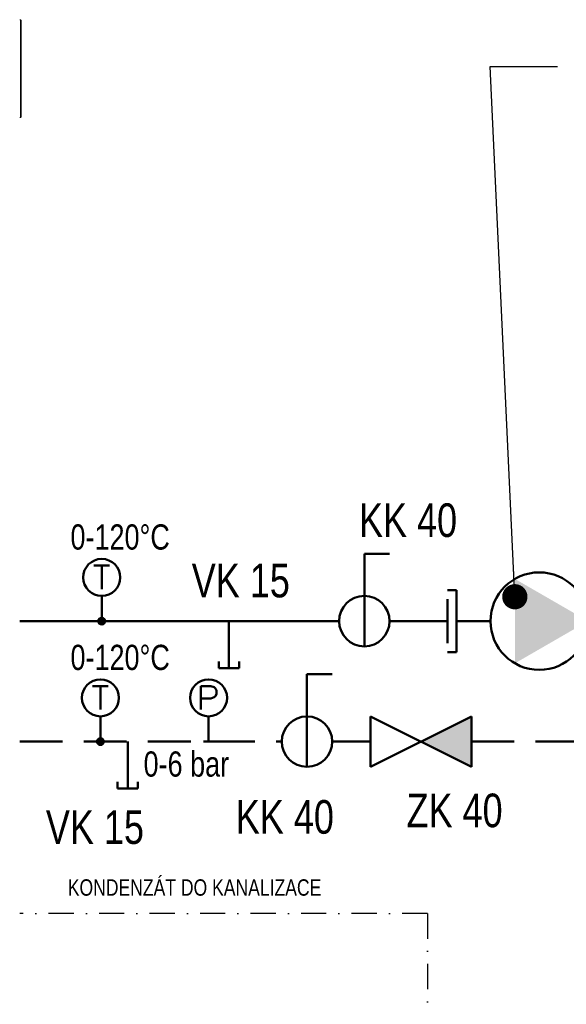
# Model space of a CAD drawing. Header units: millimetres. Extents: x -41968 to 54113, y -9946 to 101810.
# Tile 130 of 174: x 905 to 2529, y 30050 to 32978. Entities that reach past the tile are written whole.
import ezdxf
from ezdxf.enums import TextEntityAlignment as Align

# ---------------------------------------------------------------- set-up
doc = ezdxf.new("R2010")
doc.units = ezdxf.units.MM
doc.linetypes.add('DASHDOT', pattern=[1, 0.5, -0.25, 0, -0.25])
doc.linetypes.add('DASHED', pattern=[19.05, 12.7, -6.35])
for name, color, linetype in [('4', 3, 'Continuous'), ('UT-armatury-popis', 7, 'Continuous'), ('UT-komin', 2, 'Continuous')]:
    doc.layers.add(name, color=color, linetype=linetype)
for name, color, linetype, lineweight in [('CERNA', 7, 'Continuous', 15), ('UT-armatury', 2, 'Continuous', 50), ('UT-potrubi_privodni', 3, 'Continuous', 50), ('UT-potrubi_zpetne', 3, 'DASHED', 50), ('UT-texty_male', 2, 'Continuous', 18), ('UT-texty_stredni', 7, 'Continuous', 25)]:
    doc.layers.add(name, color=color, linetype=linetype, lineweight=lineweight)
doc.styles.get("Standard").update_dxf_attribs({"font": 'ic-simplex.shx', "width": 0.8})
doc.dimstyles.new('CADKON', dxfattribs={"dimscale": 50, "dimtxt": 2.5, "dimasz": 2.5, "dimexe": 1.8, "dimexo": 0, "dimgap": 0.6, "dimtad": 1, "dimrnd": 10, "dimtxsty": 'Standard', "dimblk1": 'OBLIQUE', "dimblk2": 'OBLIQUE', "dimsah": 1, "dimcen": 2.5, "dimadec": 1, "dimazin": 2, "dimtfac": 1, "dimtdec": 4, "dimtix": 1, "dimtmove": 2, "dimatfit": 3, "dimldrblk": 'OPEN30', "dimfxl": 5, "dimtfill": 1, "dimtolj": 1, "dimarcsym": 0})

# ---------------------------------------------------------------- blocks, each defined once
blk = doc.blocks.new('CONDENSINOX_50_2')
at = {"layer": 'CERNA'}
for points in [[(745.9, 2924.3), (743.8, 2924.3)], [(745.9, 2924.3), (748, 2922.1)], [(745.9, 2924.3), (745.9, 2633.6)], [(748, 2922.1), (748, 2635.7)], [(748, 2635.7), (745.9, 2633.6)], [(743.7, 2633.6), (745.9, 2633.6)]]:
    blk.add_lwpolyline(points, dxfattribs=at)
blk = doc.blocks.new('*U35770')
at = {"color": 0, "linetype": 'ByBlock', "lineweight": -2, "ltscale": 10}
for p, q in [((37.5, 100), (75, 100)), ((37.5, -37.5), (37.5, 100))]:
    blk.add_line(p, q, dxfattribs=at)
blk.add_circle((37.5, 0), 37.5, dxfattribs=at)
blk = doc.blocks.new('*U35768', base_point=(33738.7, -6403))
at = {"color": 0, "linetype": 'ByBlock'}
for p, q in [((33754.2, -6348.7), (33738.7, -6348.7)), ((33754.2, -6457.3), (33754.2, -6348.7)), ((34044.5, -6348.7), (34060, -6348.7)), ((34044.5, -6457.3), (34044.5, -6348.7)), ((33738.7, -6441.8), (33738.7, -6364.2)), ((34060, -6441.8), (34060, -6364.2)), ((33754.2, -6403), (33813.8, -6403)), ((34044.5, -6403), (33984.9, -6403)), ((33754.2, -6457.3), (33738.7, -6457.3)), ((34044.5, -6457.3), (34060, -6457.3))]:
    blk.add_line(p, q, dxfattribs=at)
at = {"color": 0, "linetype": 'ByBlock', "ltscale": 10}
blk.add_ellipse((33899.4, -6403), major_axis=(85.5, 0), ratio=1, start_param=1.570796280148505, end_param=7.853981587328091, dxfattribs=at)
at = {"color": 0, "linetype": 'ByBlock'}
blk.add_solid([(33984.9, -6403), (33856.6, -6477.1), (33856.6, -6328.9)], dxfattribs=at)
blk = doc.blocks.new('*U35771', base_point=(18600.9, 21237.1))
at = {"color": 0, "linetype": 'ByBlock', "lineweight": -2, "ltscale": 10}
for p, q in [((18600.9, 21274.6), (18600.9, 21199.6)), ((18750.9, 21274.6), (18600.9, 21199.6)), ((18750.9, 21199.6), (18600.9, 21274.6)), ((18750.9, 21199.6), (18750.9, 21274.6))]:
    blk.add_line(p, q, dxfattribs=at)
at = {"color": 7, "ltscale": 10}
blk.add_solid([(18675.9, 21237.1), (18600.9, 21274.6), (18600.9, 21199.6)], dxfattribs=at)
blk = doc.blocks.new('*U35754')
at = {"color": 0, "linetype": 'ByBlock', "lineweight": -2}
for p, q in [((140, 30), (120, 30)), ((140, 30), (140, -30)), ((0, 0), (140, 0)), ((140, -30), (120, -30))]:
    blk.add_line(p, q, dxfattribs=at)
blk = doc.blocks.new('_OBLIQUE')
at = {"color": 0, "linetype": 'ByBlock'}
blk.add_line((-0.5, -0.5), (0.5, 0.5), dxfattribs=at)
blk = doc.blocks.new('*U37930')
at = {"linetype": 'ByBlock', "lineweight": -2, "ltscale": 10}
blk.add_hatch(color=0, dxfattribs=at).paths.add_polyline_path([(10, 0, 1), (-10, 0, 1)])
at = {"color": 0, "linetype": 'ByBlock', "lineweight": -2, "ltscale": 10}
for p, q in [((-23.265396, 165.025872), (23.401304, 165.025872)), ((0.042945, 165.025872), (0.042945, 95.000813)), ((23.401304, 165.025872), (23.351286, 165.025872)), ((0, 75), (0, 10))]:
    blk.add_line(p, q, dxfattribs=at)
for centre, radius in [((0, 130), 55), ((0, 0), 10)]:
    blk.add_circle(centre, radius, dxfattribs=at)
blk = doc.blocks.new('*U37931')
at = {"linetype": 'ByBlock', "lineweight": -2, "ltscale": 10}
blk.add_hatch(color=0, dxfattribs=at).paths.add_polyline_path([(10, 0, 1), (-10, 0, 1)])
at = {"color": 0, "linetype": 'ByBlock', "lineweight": -2, "ltscale": 10}
for p, q in [((-23.265396, 165.025872), (23.401304, 165.025872)), ((0.042945, 165.025872), (0.042945, 95.000813)), ((23.401304, 165.025872), (23.351286, 165.025872)), ((0, 75), (0, 10))]:
    blk.add_line(p, q, dxfattribs=at)
for centre, radius in [((0, 130), 55), ((0, 0), 10)]:
    blk.add_circle(centre, radius, dxfattribs=at)
blk = doc.blocks.new('*U37929')
at = {"color": 0, "linetype": 'ByBlock', "lineweight": -2, "ltscale": 10}
for p, q in [((-23.265396, 164.988689), (6.745344, 164.988689)), ((-23.265396, 95.013648), (-23.265396, 164.988689)), ((6.745344, 164.988689), (16.698905, 161.687507)), ((16.698905, 161.687507), (20.050105, 158.336308)), ((20.050105, 158.336308), (23.401304, 151.683928)), ((23.401304, 151.683928), (23.401304, 141.680348)), ((-23.265396, 128.325569), (-23.315414, 128.325569)), ((6.745344, 128.325569), (-23.265396, 128.325569)), ((16.698905, 131.676768), (6.745344, 128.325569)), ((20.050105, 135.027967), (16.698905, 131.676768)), ((23.401304, 141.680348), (20.050105, 135.027967)), ((0, 75), (0, 0)), ((-15, 0), (15, 0))]:
    blk.add_line(p, q, dxfattribs=at)
blk.add_circle((0, 130), 55, dxfattribs=at)

msp = doc.modelspace()

# ---------------------------------------------------------------- linework, layer by layer
at = {"layer": 'UT-komin', "linetype": 'DASHDOT', "ltscale": 150}
for q in [(904.721, 30320.15), (2116.014, 29449.862)]:
    msp.add_line((2116.014, 30320.15), q, dxfattribs=at)
at = {"layer": 'UT-potrubi_privodni', "ltscale": 10}
for points in [[(1853.894, 31189.465), (904.721, 31189.465)], [(2176.164, 31189.465), (2003.894, 31189.465)]]:
    msp.add_lwpolyline(points, dxfattribs=at)
at = {"layer": 'UT-potrubi_zpetne', "ltscale": 10}
for points in [[(904.721, 30831.271), (1683.25, 30831.271)], [(1833.25, 30831.271), (1946.795, 30831.271)], [(2246.795, 30831.271), (2616.654, 30831.271)]]:
    msp.add_lwpolyline(points, dxfattribs=at)
at = {"layer": 'UT-texty_stredni', "ltscale": 10}
msp.add_line((2303.064, 32838.404), (2503.064, 32838.756), dxfattribs=at)

# ---------------------------------------------------------------- block references
at = {"layer": 'UT-armatury', "ltscale": 10}
for name, p, xscale, yscale, zscale, rotation in [('*U35770', (1853.894, 31189.465), 2, 2, 2, 360), ('*U35768', (2176.164, 31189.465), 1.695118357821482, 1.695118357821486, 1.695118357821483, 359.9999999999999), ('*U35770', (1683.25, 30831.271), 2, 2, 2, 360), ('*U35771', (2246.795, 30831.271), 2, 2, 2, 180)]:
    msp.add_blockref(name, p, dxfattribs=dict(at, xscale=xscale, yscale=yscale, zscale=zscale, rotation=rotation))
for name, p, rotation in [('*U37930', (1148.35, 31189.465), 359.9999999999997), ('*U37931', (1144.497, 30831.271), 359.9999999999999), ('*U37929', (1465.98, 30831.271), 360)]:
    msp.add_blockref(name, p, dxfattribs=dict(at, rotation=rotation))
at = {"layer": 'UT-armatury', "rotation": 269.9999999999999}
for p in [(1526.617, 31189.465), (1225.58, 30831.271)]:
    msp.add_blockref('*U35754', p, dxfattribs=at)
at = {"layer": 'UT-potrubi_privodni', "ltscale": 10}
msp.add_blockref('CONDENSINOX_50_2', (160.977, 30053.626), dxfattribs=at)

# ---------------------------------------------------------------- texts
at = {"layer": '4', "color": 7, "width": 0.8}
msp.add_text('KONDENZÁT DO KANALIZACE', height=48.73853, dxfattribs=at).set_placement((1800.881, 30372.985), align=Align.RIGHT)
at = {"layer": 'UT-armatury-popis', "ltscale": 10, "char_height": 100, "width": 608.01876, "attachment_point": 5}
for s, insert in [('KK 40', (2058.556, 31488.955)), ('VK 15', (1561.654, 31309.4)), ('ZK 40', (2196.949, 30625.869)), ('KK 40', (1692.641, 30606.557)), ('VK 15', (1128.207, 30576.213))]:
    msp.add_mtext(s, dxfattribs=dict(at, insert=insert))
at = {"layer": 'UT-texty_male', "ltscale": 10, "char_height": 75, "attachment_point": 1}
for insert in [(1055.602, 31477.177), (1055.602, 31119.119)]:
    msp.add_mtext('0-120°C', dxfattribs=dict(at, insert=insert))
at = {"layer": 'UT-texty_male', "ltscale": 10, "insert": (1272.814, 30802.038), "char_height": 75, "width": 402.56538, "attachment_point": 1}
msp.add_mtext('0-6 bar', dxfattribs=at)

# ---------------------------------------------------------------- leaders
at = {"layer": 'UT-texty_stredni', "ltscale": 10}
msp.add_leader([(2375.963, 31261.965), (2303.064, 32838.404)], dimstyle='CADKON', override={"dimscale": 1, "dimasz": 75, "dimtih": 0, "dimtoh": 0, "dimrnd": 0, "dimclrd": 0, "dimtix": 0, "dimtofl": 0, "dimldrblk": 'Dot'}, dxfattribs=at)

doc.saveas('drawing.dxf')
